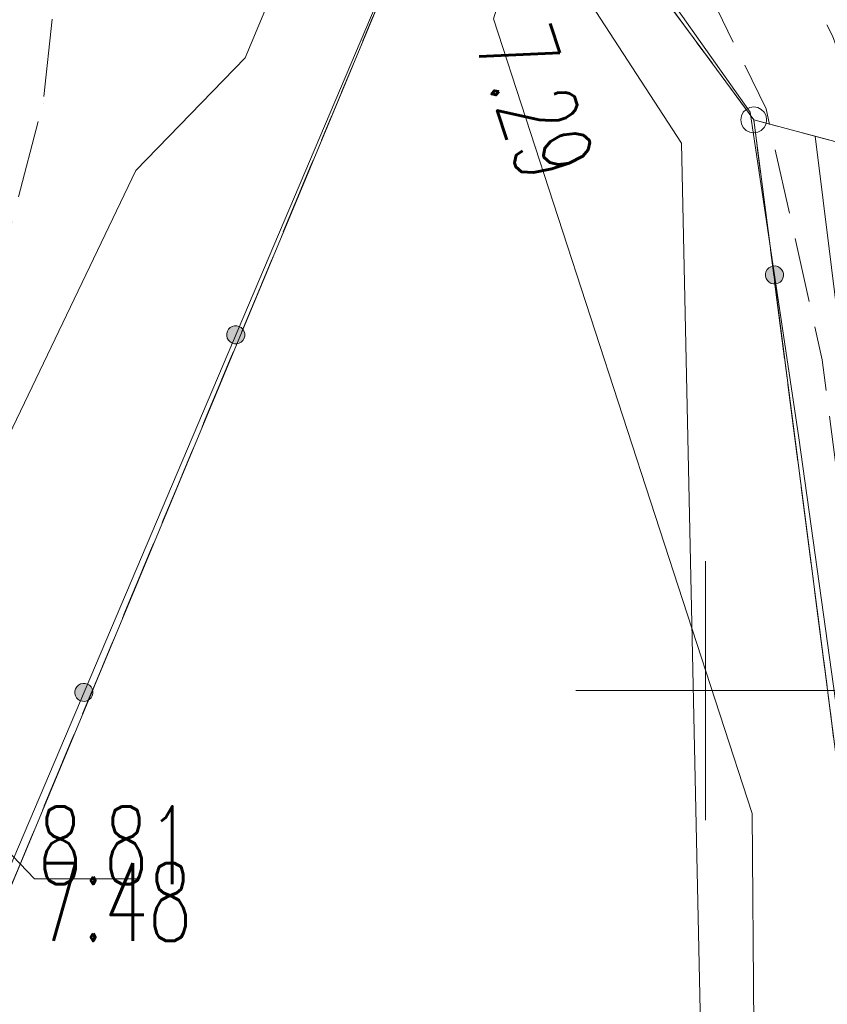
# Model space of a CAD drawing. Header units: millimetres. Extents: x -367306 to 168495, y -187323 to 82034.
# Tile 137 of 170: x 56310 to 71891, y 22921 to 41931. Entities that reach past the tile are written whole.
import ezdxf

# ---------------------------------------------------------------- set-up
doc = ezdxf.new("R2010")
doc.units = ezdxf.units.MM
doc.header["$MEASUREMENT"] = 0
for name, pattern in [('L_0_03', [1000, 500, -500]), ('L_0_05', [1750, 1250, -500]), ('L_0_06', [2000, 1500, -500])]:
    doc.linetypes.add(name, pattern=pattern)
for name, color, linetype, lineweight in [('Nowe_EGDE_Nr_pióra__8', 7, 'Continuous', 13), ('Nowe_EGDE_Nr_pióra__9', 7, 'Continuous', 13), ('Nowe_EGKK_Nr_pióra__8', 7, 'Continuous', 13), ('Nowe_EGKK_Nr_pióra__9', 7, 'Continuous', 13), ('Nowe_EGPG_Nr_pióra__8', 7, 'Continuous', 13), ('Nowe_EGPG_Nr_pióra__9', 7, 'Continuous', 13), ('Nowe_EGUG_Nr_pióra__8', 7, 'Continuous', 13), ('Nowe_EGUG_Nr_pióra__9', 7, 'Continuous', 13), ('Nowe_GUPPRZ_O_Nr_pióra__8', 7, 'Continuous', 13), ('Nowe_GUPPRZ_O_Nr_pióra__9', 7, 'Continuous', 13), ('Nowe_OTKC_Nr_pióra__8', 7, 'Continuous', 13), ('Nowe_OTKC_Nr_pióra__9', 7, 'Continuous', 13), ('Nowe_OTKU_Nr_pióra__8', 7, 'Continuous', 13), ('Nowe_OTKU_Nr_pióra__9', 7, 'Continuous', 13), ('Nowe_OTOO_Nr_pióra__7', 7, 'Continuous', 13), ('Nowe_OTOO_Nr_pióra__8', 7, 'Continuous', 13), ('Nowe_OTOO_Nr_pióra__9', 7, 'Continuous', 13), ('Nowe_siatka_Nr_pióra__9', 7, 'Continuous', 13), ('Nowe_SUEP_Nr_pióra__8', 7, 'Continuous', 13), ('Nowe_SUEP_Nr_pióra__9', 7, 'Continuous', 13), ('Nowe_SUGP_Nr_pióra__8', 7, 'Continuous', 13), ('Nowe_SUGP_Nr_pióra__9', 7, 'Continuous', 13), ('Nowe_SUKP_Nr_pióra__8', 7, 'Continuous', 13), ('Nowe_SUKP_Nr_pióra__9', 7, 'Continuous', 13)]:
    doc.layers.add(name, color=color, linetype=linetype, lineweight=lineweight)
doc.styles.add('STYL_AUTOMATYCZNY_3', font='Simplex.shx')

msp = doc.modelspace()

# ---------------------------------------------------------------- hatches: boundary and pattern name
at = {"layer": 'Nowe_OTOO_Nr_pióra__7', "linetype": 'Continuous', "lineweight": 13}
for points in [[(70845.8, 37175.1), (70801.8, 37162.5), (70762.7, 37138.9), (70730.9, 37106.1), (70708.8, 37066.1), (70697.7, 37021.8), (70698.5, 36976.1), (70711.1, 36932.2), (70734.7, 36893), (70767.5, 36861.3), (70807.5, 36839.2), (70851.8, 36828.1), (70897.5, 36828.9), (70941.4, 36841.5), (70980.6, 36865), (71012.3, 36897.9), (71034.4, 36937.8), (71045.5, 36982.2), (71044.7, 37027.8), (71032.1, 37071.8), (71008.6, 37110.9), (70975.7, 37142.7), (70935.8, 37164.8), (70891.4, 37175.9)], [(70845.8, 37175.1), (70801.8, 37162.5), (70762.7, 37138.9), (70730.9, 37106.1), (70708.8, 37066.1), (70697.7, 37021.8), (70698.5, 36976.1), (70711.1, 36932.2), (70734.7, 36893), (70767.5, 36861.3), (70807.5, 36839.2), (70851.8, 36828.1), (70897.5, 36828.9), (70941.4, 36841.5), (70980.6, 36865), (71012.3, 36897.9), (71034.4, 36937.8), (71045.5, 36982.2), (71044.7, 37027.8), (71032.1, 37071.8), (71008.6, 37110.9), (70975.7, 37142.7), (70935.8, 37164.8), (70891.4, 37175.9)], [(60409.2, 35686.9), (60453.2, 35674.7), (60498.9, 35674.3), (60543.1, 35685.7), (60582.9, 35708.2), (60615.5, 35740.3), (60638.7, 35779.6), (60650.9, 35823.7), (60651.3, 35869.3), (60639.8, 35913.6), (60617.3, 35953.3), (60585.3, 35985.9), (60545.9, 36009.1), (60501.9, 36021.3), (60456.2, 36021.7), (60412, 36010.2), (60372.2, 35987.7), (60339.7, 35955.7), (60316.5, 35916.4), (60304.3, 35872.3), (60303.9, 35826.7), (60315.3, 35782.4), (60337.8, 35742.7), (60369.8, 35710.1)], [(60409.2, 35686.9), (60453.2, 35674.7), (60498.9, 35674.3), (60543.1, 35685.7), (60582.9, 35708.2), (60615.5, 35740.3), (60638.7, 35779.6), (60650.9, 35823.7), (60651.3, 35869.3), (60639.8, 35913.6), (60617.3, 35953.3), (60585.3, 35985.9), (60545.9, 36009.1), (60501.9, 36021.3), (60456.2, 36021.7), (60412, 36010.2), (60372.2, 35987.7), (60339.7, 35955.7), (60316.5, 35916.4), (60304.3, 35872.3), (60303.9, 35826.7), (60315.3, 35782.4), (60337.8, 35742.7), (60369.8, 35710.1)], [(57479.2, 28782.9), (57523.2, 28770.7), (57568.9, 28770.3), (57613.1, 28781.8), (57652.8, 28804.3), (57685.4, 28836.3), (57708.6, 28875.7), (57720.8, 28919.7), (57721.2, 28965.4), (57709.8, 29009.6), (57687.3, 29049.3), (57655.3, 29081.9), (57615.9, 29105.1), (57571.9, 29117.3), (57526.2, 29117.7), (57482, 29106.3), (57442.2, 29083.8), (57409.6, 29051.8), (57386.4, 29012.4), (57374.2, 28968.4), (57373.8, 28922.7), (57385.3, 28878.5), (57407.8, 28838.7), (57439.8, 28806.1)], [(57479.2, 28782.9), (57523.2, 28770.7), (57568.9, 28770.3), (57613.1, 28781.8), (57652.8, 28804.3), (57685.4, 28836.3), (57708.6, 28875.7), (57720.8, 28919.7), (57721.2, 28965.4), (57709.8, 29009.6), (57687.3, 29049.3), (57655.3, 29081.9), (57615.9, 29105.1), (57571.9, 29117.3), (57526.2, 29117.7), (57482, 29106.3), (57442.2, 29083.8), (57409.6, 29051.8), (57386.4, 29012.4), (57374.2, 28968.4), (57373.8, 28922.7), (57385.3, 28878.5), (57407.8, 28838.7), (57439.8, 28806.1)]]:
    msp.add_hatch(color=7, dxfattribs=at).paths.add_polyline_path(points)

# ---------------------------------------------------------------- linework, layer by layer
at = {"layer": 'Nowe_EGDE_Nr_pióra__8', "color": 7, "linetype": 'Continuous', "lineweight": 13}
msp.add_line((70471.6, 39997), (70471.7, 39997), dxfattribs=at)
msp.add_line((70471.6, 39997), (70471.7, 39997), dxfattribs=at)
msp.add_line((70471.6, 39997), (70471.7, 39997), dxfattribs=at)
at = {"layer": 'Nowe_EGDE_Nr_pióra__9', "color": 7, "linetype": 'Continuous', "lineweight": 13, "flags": 128}
for points in [[(50221.6, 10987), (65251.6, 47097), (62561.6, 48377), (58241.6, 49297), (48341.6, 49917), (33091.6, 49677), (19761.6, 48517), (7131.6, 45977), (-1038.4, 43667), (-6478.4, 39617), (-7768.4, 34407)], [(44331.6, -27593), (59791.6, 2597), (76491.6, -4103), (75171.6, 3647), (70471.6, 39997), (65251.6, 47097), (50221.6, 10987), (-7768.4, 34407), (-12278.4, 26477), (-17648.4, 3857), (15671.6, -9583)]]:
    msp.add_lwpolyline(points, close=True, dxfattribs=at)
for points in [[(65251.6, 47097), (70471.6, 39997)], [(70471.6, 39997), (105121.6, 30727)], [(105121.6, 30727), (70471.6, 39997), (75171.6, 3647)]]:
    msp.add_lwpolyline(points, dxfattribs=at)
at = {"layer": 'Nowe_EGKK_Nr_pióra__8', "color": 7, "linetype": 'Continuous', "lineweight": 13}
msp.add_line((70471.6, 39997), (70471.7, 39997), dxfattribs=at)
at = {"layer": 'Nowe_EGKK_Nr_pióra__9', "color": 7, "linetype": 'L_0_06', "lineweight": 13, "flags": 128}
msp.add_lwpolyline([(75171.6, 3647), (70471.6, 39997), (65251.6, 47097), (50221.6, 10987), (48471.6, 5557), (35521.6, -17603), (33560.7, -20824.5), (44331.6, -27593), (52047.3, -12525.9), (69441.6, -2313), (77721.6, -12313), (76491.6, -4103)], close=True, dxfattribs=at)
at = {"layer": 'Nowe_EGPG_Nr_pióra__8', "color": 7, "linetype": 'Continuous', "lineweight": 13}
for p, q in [((70269.4, 40143.9), (70269.4, 40143.9)), ((70324.7, 40199.2), (70324.7, 40199.2)), ((70394.4, 40234.7), (70394.4, 40234.7)), ((70471.6, 40247), (70471.7, 40247)), ((70548.9, 40234.7), (70548.9, 40234.7)), ((70618.6, 40199.2), (70618.6, 40199.2)), ((70673.9, 40143.9), (70673.9, 40143.9)), ((70221.6, 39997), (70221.7, 39997)), ((70233.9, 40074.2), (70233.9, 40074.2)), ((70709.4, 40074.2), (70709.4, 40074.2)), ((70721.6, 39997), (70721.7, 39997)), ((70233.9, 39919.7), (70233.9, 39919.7)), ((70269.4, 39850), (70269.4, 39850)), ((70324.7, 39794.7), (70324.7, 39794.7)), ((70394.4, 39759.2), (70394.4, 39759.2)), ((70471.6, 39747), (70471.7, 39747)), ((70548.9, 39759.2), (70548.9, 39759.2)), ((70618.6, 39794.7), (70618.6, 39794.7)), ((70673.9, 39850), (70673.9, 39850)), ((70709.4, 39919.7), (70709.4, 39919.7))]:
    msp.add_line(p, q, dxfattribs=at)
at = {"layer": 'Nowe_EGPG_Nr_pióra__9', "color": 7, "linetype": 'Continuous', "lineweight": 13, "flags": 128}
msp.add_lwpolyline([(70471.6, 40247), (70548.9, 40234.7), (70618.6, 40199.2), (70673.9, 40143.9), (70709.4, 40074.2), (70721.6, 39997), (70709.4, 39919.7), (70673.9, 39850), (70618.6, 39794.7), (70548.9, 39759.2), (70471.6, 39747), (70394.4, 39759.2), (70324.7, 39794.7), (70269.4, 39850), (70233.9, 39919.7), (70221.6, 39997), (70233.9, 40074.2), (70269.4, 40143.9), (70324.7, 40199.2), (70394.4, 40234.7)], close=True, dxfattribs=at)
at = {"layer": 'Nowe_EGUG_Nr_pióra__8', "color": 7, "linetype": 'Continuous', "lineweight": 13}
msp.add_line((70471.6, 39997), (70471.7, 39997), dxfattribs=at)
msp.add_line((70471.6, 39997), (70471.7, 39997), dxfattribs=at)
msp.add_line((70471.6, 39997), (70471.7, 39997), dxfattribs=at)
at = {"layer": 'Nowe_EGUG_Nr_pióra__9', "color": 7, "linetype": 'L_0_03', "lineweight": 13, "flags": 128}
for points in [[(50221.6, 10987), (65251.6, 47097), (62561.6, 48377), (58241.6, 49297), (48341.6, 49917), (33091.6, 49677), (19761.6, 48517), (7131.6, 45977), (-1038.4, 43667), (-6478.4, 39617), (-7768.4, 34407), (-15289, 2905.3), (15671.6, -9583), (33560.7, -20824.5), (35521.6, -17603), (48471.6, 5557)], [(75171.6, 3647), (70471.6, 39997), (65251.6, 47097), (50221.6, 10987), (48471.6, 5557), (35521.6, -17603), (33560.7, -20824.5), (44331.6, -27593), (52047.3, -12525.9), (69441.6, -2313), (77721.6, -12313), (76491.6, -4103)], [(26296.8, -183770.5), (29734.3, -179335.1), (40791.3, -165068.4), (44701.6, -160023), (58841.6, -138483), (62321.6, -129663), (66349.4, -116497.1), (70431.6, -103153), (75611.6, -82253), (77011.8, -79633.1), (78213.7, -77384.1), (78871.6, -76153), (79381.6, -73863), (80541.6, -68573), (84031.6, -52933), (88551.6, -30943), (83581.6, -29593), (82851.6, -26523), (83531.6, -22883), (87021.6, -12263), (87781.6, -9943), (92201.6, 2177), (95191.6, 10357), (105121.6, 30727), (70471.6, 39997), (75171.6, 3647), (76491.6, -4103), (77721.6, -12313), (70921.6, -40873), (55981.6, -97123), (55719.6, -97842.3), (43551.6, -131243), (31321.6, -148073), (25687.3, -155829.8), (19561.6, -164263), (7973.4, -180602.1)]]:
    msp.add_lwpolyline(points, close=True, dxfattribs=at)
for points in [[(65251.6, 47097), (70471.6, 39997)], [(70471.6, 39997), (105121.6, 30727)]]:
    msp.add_lwpolyline(points, dxfattribs=at)
at = {"layer": 'Nowe_GUPPRZ_O_Nr_pióra__8', "color": 7, "linetype": 'Continuous', "lineweight": 13}
for p, q in [((56595, 25346.8), (56595, 25346.8)), ((58555, 25346.8), (58555, 25346.8))]:
    msp.add_line(p, q, dxfattribs=at)
at = {"layer": 'Nowe_GUPPRZ_O_Nr_pióra__9', "color": 7, "linetype": 'Continuous', "lineweight": 13, "flags": 128}
msp.add_lwpolyline([(54451.6, 27577), (56595, 25346.8), (58555, 25346.8)], dxfattribs=at)
at = {"layer": 'Nowe_OTKC_Nr_pióra__8', "color": 7, "linetype": 'Continuous', "lineweight": 13}
for p, q in [((70711.6, 40207), (70711.7, 40207)), ((71791.6, 35367), (71791.7, 35367))]:
    msp.add_line(p, q, dxfattribs=at)
at = {"layer": 'Nowe_OTKC_Nr_pióra__9', "color": 7, "linetype": 'L_0_05', "lineweight": 13, "flags": 128}
msp.add_lwpolyline([(33461.6, 51807), (41031.6, 52197), (46301.6, 52177), (52141.6, 51957), (55391.6, 51677), (57841.6, 51437), (60391.6, 51097), (62981.6, 50677), (65321.6, 50227), (67061.6, 49737), (68881.6, 48917), (68601.6, 48367), (68651.6, 47997), (69431.6, 46627), (71991.6, 41617), (72201.6, 41037), (73451.6, 35607), (73831.6, 32457), (74101.6, 32117), (74471.6, 31977), (76431.6, 32237), (76931.6, 28187), (76231.6, 28057), (75461.6, 27667), (74881.6, 27167), (74611.6, 26527), (75881.6, 16457), (76941.6, 7897), (77231.6, 7427), (77721.6, 7167), (78451.6, 6997), (78251.6, 2937), (77991.6, 1957), (77531.6, 1027), (75411.6, 1377), (76021.6, 2427), (74231.6, 16347), (72971.6, 26287), (71791.6, 35367), (70711.6, 40207), (68391.6, 44937), (68101.6, 45347), (67781.6, 45867), (66931.6, 46717), (65971.6, 47287), (63571.6, 48477), (62331.6, 48997), (61081.6, 49307), (59091.6, 49627), (56651.6, 49907), (56631.6, 49617), (55707.2, 49702), (55651.6, 50117), (52771.6, 50347), (46271.6, 50687), (40931.6, 50687)], dxfattribs=at)
at = {"layer": 'Nowe_OTKU_Nr_pióra__8', "color": 7, "linetype": 'Continuous', "lineweight": 13}
msp.add_line((56761.6, 40317), (56761.7, 40317), dxfattribs=at)
at = {"layer": 'Nowe_OTKU_Nr_pióra__9', "color": 7, "linetype": 'L_0_06', "lineweight": 13, "flags": 128}
msp.add_lwpolyline([(35271.6, 33377), (25858, 37476.9), (24719.7, 34123.2), (24021.6, 31967), (31051.6, 29207), (31001.6, 28127), (35741.6, 26377), (39408.7, 25091.5), (39701.6, 25497), (40451.6, 25497), (41381.6, 24997), (42341.6, 23927), (43051.6, 22587), (43441.6, 20887), (50141.6, 18267), (52210.1, 17487.7), (55176.6, 25869.5), (54191.6, 26237), (52851.6, 26807), (52401.6, 27397), (52471.6, 28147), (56031.6, 37557), (56761.6, 40317), (57031.6, 42817), (57111.6, 45657), (56891.6, 47447), (56801.6, 49297), (55511.6, 49427), (55321.6, 47887), (55531.6, 45887), (55511.6, 44387), (55411.6, 41877), (55091.6, 39897), (54451.6, 37927), (50991.6, 28717), (47441.6, 29967), (46451.6, 27387), (42181.6, 29017)], close=True, dxfattribs=at)
at = {"layer": 'Nowe_OTOO_Nr_pióra__8', "color": 7, "linetype": 'Continuous', "lineweight": 13}
for p, q in [((70401.6, 40147), (70401.7, 40147)), ((70730.9, 37106.1), (70731, 37106.1)), ((70730.9, 37106.1), (70731, 37106.1)), ((70762.7, 37138.9), (70762.7, 37138.9)), ((70762.7, 37138.9), (70762.7, 37138.9)), ((70801.8, 37162.5), (70801.9, 37162.5)), ((70801.8, 37162.5), (70801.9, 37162.5)), ((70845.8, 37175.1), (70845.8, 37175.1)), ((70845.8, 37175.1), (70845.8, 37175.1)), ((70891.4, 37175.9), (70891.5, 37175.9)), ((70891.4, 37175.9), (70891.5, 37175.9)), ((70935.8, 37164.8), (70935.8, 37164.8)), ((70935.8, 37164.8), (70935.8, 37164.8)), ((70975.7, 37142.7), (70975.8, 37142.7)), ((70975.7, 37142.7), (70975.8, 37142.7)), ((71008.6, 37110.9), (71008.6, 37110.9)), ((71008.6, 37110.9), (71008.6, 37110.9)), ((71032.1, 37071.8), (71032.2, 37071.8)), ((71032.1, 37071.8), (71032.2, 37071.8)), ((70697.7, 37021.8), (70697.8, 37021.8)), ((70697.7, 37021.8), (70697.8, 37021.8)), ((70698.5, 36976.1), (70698.6, 36976.1)), ((70698.5, 36976.1), (70698.6, 36976.1)), ((70708.8, 37066.1), (70708.8, 37066.1)), ((70708.8, 37066.1), (70708.8, 37066.1)), ((70711.1, 36932.2), (70711.2, 36932.2)), ((70711.1, 36932.2), (70711.2, 36932.2)), ((70734.7, 36893), (70734.7, 36893)), ((70734.7, 36893), (70734.7, 36893)), ((71012.3, 36897.9), (71012.3, 36897.9)), ((71012.3, 36897.9), (71012.3, 36897.9)), ((71034.4, 36937.8), (71034.5, 36937.8)), ((71034.4, 36937.8), (71034.5, 36937.8)), ((71044.7, 37027.8), (71044.7, 37027.8)), ((71044.7, 37027.8), (71044.7, 37027.8)), ((71045.5, 36982.2), (71045.5, 36982.2)), ((71045.5, 36982.2), (71045.5, 36982.2)), ((70767.5, 36861.3), (70767.6, 36861.3)), ((70767.5, 36861.3), (70767.6, 36861.3)), ((70807.5, 36839.2), (70807.5, 36839.2)), ((70807.5, 36839.2), (70807.5, 36839.2)), ((70851.8, 36828.1), (70851.9, 36828.1)), ((70851.8, 36828.1), (70851.9, 36828.1)), ((70897.5, 36828.9), (70897.5, 36828.9)), ((70897.5, 36828.9), (70897.5, 36828.9)), ((70941.4, 36841.5), (70941.5, 36841.5)), ((70941.4, 36841.5), (70941.5, 36841.5)), ((70980.6, 36865), (70980.6, 36865)), ((70980.6, 36865), (70980.6, 36865)), ((60339.7, 35955.7), (60339.7, 35955.7)), ((60339.7, 35955.7), (60339.7, 35955.7)), ((60372.2, 35987.7), (60372.3, 35987.7)), ((60372.2, 35987.7), (60372.3, 35987.7)), ((60412, 36010.2), (60412, 36010.2)), ((60412, 36010.2), (60412, 36010.2)), ((60456.2, 36021.7), (60456.3, 36021.7)), ((60456.2, 36021.7), (60456.3, 36021.7)), ((60501.9, 36021.3), (60502, 36021.3)), ((60501.9, 36021.3), (60502, 36021.3)), ((60545.9, 36009.1), (60546, 36009.1)), ((60545.9, 36009.1), (60546, 36009.1)), ((60585.3, 35985.9), (60585.3, 35985.9)), ((60585.3, 35985.9), (60585.3, 35985.9)), ((60617.3, 35953.3), (60617.4, 35953.3)), ((60617.3, 35953.3), (60617.4, 35953.3)), ((60303.9, 35826.7), (60303.9, 35826.7)), ((60303.9, 35826.7), (60303.9, 35826.7)), ((60304.3, 35872.3), (60304.3, 35872.3)), ((60304.3, 35872.3), (60304.3, 35872.3)), ((60315.3, 35782.4), (60315.4, 35782.4)), ((60315.3, 35782.4), (60315.4, 35782.4)), ((60316.5, 35916.4), (60316.5, 35916.4)), ((60316.5, 35916.4), (60316.5, 35916.4)), ((60337.8, 35742.7), (60337.9, 35742.7)), ((60337.8, 35742.7), (60337.9, 35742.7)), ((60615.5, 35740.3), (60615.5, 35740.3)), ((60615.5, 35740.3), (60615.5, 35740.3)), ((60638.7, 35779.6), (60638.7, 35779.6)), ((60638.7, 35779.6), (60638.7, 35779.6)), ((60639.8, 35913.6), (60639.9, 35913.6)), ((60639.8, 35913.6), (60639.9, 35913.6)), ((60650.9, 35823.7), (60650.9, 35823.7)), ((60650.9, 35823.7), (60650.9, 35823.7)), ((60651.3, 35869.3), (60651.3, 35869.3)), ((60651.3, 35869.3), (60651.3, 35869.3)), ((60369.8, 35710.1), (60369.9, 35710.1)), ((60369.8, 35710.1), (60369.9, 35710.1)), ((60409.2, 35686.9), (60409.2, 35686.9)), ((60409.2, 35686.9), (60409.2, 35686.9)), ((60453.2, 35674.7), (60453.3, 35674.7)), ((60453.2, 35674.7), (60453.3, 35674.7)), ((60498.9, 35674.3), (60498.9, 35674.3)), ((60498.9, 35674.3), (60498.9, 35674.3)), ((60543.1, 35685.7), (60543.2, 35685.7)), ((60543.1, 35685.7), (60543.2, 35685.7)), ((60582.9, 35708.2), (60582.9, 35708.2)), ((60582.9, 35708.2), (60582.9, 35708.2)), ((71341.6, 33857), (71341.7, 33857)), ((57482, 29106.3), (57482, 29106.3)), ((57482, 29106.3), (57482, 29106.3)), ((57526.2, 29117.7), (57526.2, 29117.7)), ((57526.2, 29117.7), (57526.2, 29117.7)), ((57571.9, 29117.3), (57571.9, 29117.3)), ((57571.9, 29117.3), (57571.9, 29117.3)), ((57615.9, 29105.1), (57615.9, 29105.1)), ((57615.9, 29105.1), (57615.9, 29105.1)), ((57373.8, 28922.7), (57373.9, 28922.7)), ((57373.8, 28922.7), (57373.9, 28922.7)), ((57374.2, 28968.4), (57374.3, 28968.4)), ((57374.2, 28968.4), (57374.3, 28968.4)), ((57386.4, 29012.4), (57386.5, 29012.4)), ((57386.4, 29012.4), (57386.5, 29012.4)), ((57409.6, 29051.8), (57409.7, 29051.8)), ((57409.6, 29051.8), (57409.7, 29051.8)), ((57442.2, 29083.8), (57442.2, 29083.8)), ((57442.2, 29083.8), (57442.2, 29083.8)), ((57655.3, 29081.9), (57655.3, 29081.9)), ((57655.3, 29081.9), (57655.3, 29081.9)), ((57687.3, 29049.3), (57687.3, 29049.3)), ((57687.3, 29049.3), (57687.3, 29049.3)), ((57709.8, 29009.6), (57709.8, 29009.6)), ((57709.8, 29009.6), (57709.8, 29009.6)), ((57720.8, 28919.7), (57720.9, 28919.7)), ((57720.8, 28919.7), (57720.9, 28919.7)), ((57721.2, 28965.4), (57721.3, 28965.4)), ((57721.2, 28965.4), (57721.3, 28965.4)), ((57385.3, 28878.5), (57385.3, 28878.5)), ((57385.3, 28878.5), (57385.3, 28878.5)), ((57407.8, 28838.7), (57407.8, 28838.7)), ((57407.8, 28838.7), (57407.8, 28838.7)), ((57439.8, 28806.1), (57439.8, 28806.1)), ((57439.8, 28806.1), (57439.8, 28806.1)), ((57479.2, 28782.9), (57479.2, 28782.9)), ((57479.2, 28782.9), (57479.2, 28782.9)), ((57523.2, 28770.7), (57523.2, 28770.7)), ((57523.2, 28770.7), (57523.2, 28770.7)), ((57568.9, 28770.3), (57568.9, 28770.3)), ((57568.9, 28770.3), (57568.9, 28770.3)), ((57613.1, 28781.8), (57613.1, 28781.8)), ((57613.1, 28781.8), (57613.1, 28781.8)), ((57652.8, 28804.3), (57652.9, 28804.3)), ((57652.8, 28804.3), (57652.9, 28804.3)), ((57685.4, 28836.3), (57685.5, 28836.3)), ((57685.4, 28836.3), (57685.5, 28836.3)), ((57708.6, 28875.7), (57708.7, 28875.7)), ((57708.6, 28875.7), (57708.7, 28875.7))]:
    msp.add_line(p, q, dxfattribs=at)
at = {"layer": 'Nowe_OTOO_Nr_pióra__9', "color": 7, "linetype": 'Continuous', "lineweight": 13, "flags": 128}
for points in [[(56631.6, 49617), (59071.6, 49337), (61051.6, 48977), (62261.6, 48677), (63451.6, 48217), (65381.6, 47257), (70401.6, 40147), (71341.6, 33857), (73911.6, 15467), (75551.6, 3777), (72201.6, 3027), (67061.6, 5167), (61821.6, 7287), (60641.6, 7087), (59141.6, 3457), (58801.6, 2267)], [(14021.6, 25607), (49625.2, 11227.8), (50253.3, 11712.4), (50357.7, 11959.1), (55703.5, 24599), (65251.6, 47097)]]:
    msp.add_lwpolyline(points, dxfattribs=at)
for points in [[(70845.8, 37175.1), (70801.8, 37162.5), (70762.7, 37138.9), (70730.9, 37106.1), (70708.8, 37066.1), (70697.7, 37021.8), (70698.5, 36976.1), (70711.1, 36932.2), (70734.7, 36893), (70767.5, 36861.3), (70807.5, 36839.2), (70851.8, 36828.1), (70897.5, 36828.9), (70941.4, 36841.5), (70980.6, 36865), (71012.3, 36897.9), (71034.4, 36937.8), (71045.5, 36982.2), (71044.7, 37027.8), (71032.1, 37071.8), (71008.6, 37110.9), (70975.7, 37142.7), (70935.8, 37164.8), (70891.4, 37175.9)], [(70845.8, 37175.1), (70801.8, 37162.5), (70762.7, 37138.9), (70730.9, 37106.1), (70708.8, 37066.1), (70697.7, 37021.8), (70698.5, 36976.1), (70711.1, 36932.2), (70734.7, 36893), (70767.5, 36861.3), (70807.5, 36839.2), (70851.8, 36828.1), (70897.5, 36828.9), (70941.4, 36841.5), (70980.6, 36865), (71012.3, 36897.9), (71034.4, 36937.8), (71045.5, 36982.2), (71044.7, 37027.8), (71032.1, 37071.8), (71008.6, 37110.9), (70975.7, 37142.7), (70935.8, 37164.8), (70891.4, 37175.9)], [(60409.2, 35686.9), (60453.2, 35674.7), (60498.9, 35674.3), (60543.1, 35685.7), (60582.9, 35708.2), (60615.5, 35740.3), (60638.7, 35779.6), (60650.9, 35823.7), (60651.3, 35869.3), (60639.8, 35913.6), (60617.3, 35953.3), (60585.3, 35985.9), (60545.9, 36009.1), (60501.9, 36021.3), (60456.2, 36021.7), (60412, 36010.2), (60372.2, 35987.7), (60339.7, 35955.7), (60316.5, 35916.4), (60304.3, 35872.3), (60303.9, 35826.7), (60315.3, 35782.4), (60337.8, 35742.7), (60369.8, 35710.1)], [(60409.2, 35686.9), (60453.2, 35674.7), (60498.9, 35674.3), (60543.1, 35685.7), (60582.9, 35708.2), (60615.5, 35740.3), (60638.7, 35779.6), (60650.9, 35823.7), (60651.3, 35869.3), (60639.8, 35913.6), (60617.3, 35953.3), (60585.3, 35985.9), (60545.9, 36009.1), (60501.9, 36021.3), (60456.2, 36021.7), (60412, 36010.2), (60372.2, 35987.7), (60339.7, 35955.7), (60316.5, 35916.4), (60304.3, 35872.3), (60303.9, 35826.7), (60315.3, 35782.4), (60337.8, 35742.7), (60369.8, 35710.1)], [(57479.2, 28782.9), (57523.2, 28770.7), (57568.9, 28770.3), (57613.1, 28781.8), (57652.8, 28804.3), (57685.4, 28836.3), (57708.6, 28875.7), (57720.8, 28919.7), (57721.2, 28965.4), (57709.8, 29009.6), (57687.3, 29049.3), (57655.3, 29081.9), (57615.9, 29105.1), (57571.9, 29117.3), (57526.2, 29117.7), (57482, 29106.3), (57442.2, 29083.8), (57409.6, 29051.8), (57386.4, 29012.4), (57374.2, 28968.4), (57373.8, 28922.7), (57385.3, 28878.5), (57407.8, 28838.7), (57439.8, 28806.1)], [(57479.2, 28782.9), (57523.2, 28770.7), (57568.9, 28770.3), (57613.1, 28781.8), (57652.8, 28804.3), (57685.4, 28836.3), (57708.6, 28875.7), (57720.8, 28919.7), (57721.2, 28965.4), (57709.8, 29009.6), (57687.3, 29049.3), (57655.3, 29081.9), (57615.9, 29105.1), (57571.9, 29117.3), (57526.2, 29117.7), (57482, 29106.3), (57442.2, 29083.8), (57409.6, 29051.8), (57386.4, 29012.4), (57374.2, 28968.4), (57373.8, 28922.7), (57385.3, 28878.5), (57407.8, 28838.7), (57439.8, 28806.1)]]:
    msp.add_lwpolyline(points, close=True, dxfattribs=at)
at = {"layer": 'Nowe_siatka_Nr_pióra__9', "color": 7, "linetype": 'Continuous', "lineweight": 13, "flags": 128}
for points in [[(69541.6, 26477), (69541.6, 31477)], [(67041.6, 28977), (72041.6, 28977)]]:
    msp.add_lwpolyline(points, dxfattribs=at)
at = {"layer": 'Nowe_SUEP_Nr_pióra__8', "color": 7, "linetype": 'Continuous', "lineweight": 13}
msp.add_line((69081.6, 39547), (69081.7, 39547), dxfattribs=at)
msp.add_line((69081.6, 39547), (69081.7, 39547), dxfattribs=at)
at = {"layer": 'Nowe_SUEP_Nr_pióra__9', "color": 7, "linetype": 'Continuous', "lineweight": 13, "flags": 128}
msp.add_lwpolyline([(62920.2, 48206.4), (62831.6, 47947), (64461.6, 46657), (69081.6, 39547), (69851.6, 3557), (70051.6, -5533), (64801.6, -60783), (61861.6, -74133), (55161.6, -100453), (52561.6, -111263), (44341.6, -132743), (40451.6, -140733), (22601.6, -168733), (12586.7, -181399.8)], dxfattribs=at)
msp.add_lwpolyline([(62920.2, 48206.4), (62831.6, 47947), (64461.6, 46657), (69081.6, 39547), (69851.6, 3557), (70051.6, -5533), (64801.6, -60783), (61861.6, -74133), (55161.6, -100453), (52561.6, -111263), (44341.6, -132743), (40451.6, -140733), (22601.6, -168733), (12586.7, -181399.8)], dxfattribs=at)
at = {"layer": 'Nowe_SUGP_Nr_pióra__8', "color": 7, "linetype": 'Continuous', "lineweight": 13}
for p, q in [((60661.6, 41197), (60661.7, 41197)), ((58551.6, 39017), (58551.7, 39017)), ((70441.6, 26607), (70441.7, 26607))]:
    msp.add_line(p, q, dxfattribs=at)
at = {"layer": 'Nowe_SUGP_Nr_pióra__9', "color": 7, "linetype": 'Continuous', "lineweight": 13, "flags": 128}
for points in [[(35661.6, 26407), (35711.6, 26557), (39341.6, 25227), (52831.6, 27097), (58551.6, 39017), (60661.6, 41197), (62591.6, 45817), (64041.6, 47427)], [(66511.6, 45387), (65451.6, 41947), (70441.6, 26607), (70591.6, 7417), (70271.6, -4513), (71051.6, -23613), (70711.6, -28373), (68611.6, -31223), (63031.6, -57593), (61161.6, -63813), (37631.6, -131683), (30361.6, -143053), (18781.6, -160973), (25371.6, -165403), (32631.6, -170383), (34091.6, -171413), (25221.5, -183584.5)]]:
    msp.add_lwpolyline(points, dxfattribs=at)
at = {"layer": 'Nowe_SUKP_Nr_pióra__8', "color": 7, "linetype": 'Continuous', "lineweight": 13}
msp.add_line((71656.7, 39679.9), (71656.7, 39679.9), dxfattribs=at)
at = {"layer": 'Nowe_SUKP_Nr_pióra__9', "color": 7, "linetype": 'Continuous', "lineweight": 13, "flags": 128}
msp.add_lwpolyline([(71656.7, 39679.9), (73064.1, 28350.9), (75269.1, 11371.9), (76683.6, 1645.3), (76467, -3553.5)], dxfattribs=at)

# ---------------------------------------------------------------- texts
at = {"layer": 'Nowe_GUPPRZ_O_Nr_pióra__8', "color": 7, "linetype": 'Continuous', "lineweight": 13, "insert": (65081.2, 41504.3), "char_height": 1500, "attachment_point": 7, "rotation": 288.4, "style": 'STYL_AUTOMATYCZNY_3'}
msp.add_mtext('\\A1;{\\W0.660000x;\\pql;\\FSimplex.shx;7.29}', dxfattribs=at)
at = {"layer": 'Nowe_GUPPRZ_O_Nr_pióra__8', "color": 7, "linetype": 'Continuous', "lineweight": 13, "char_height": 1500, "attachment_point": 7, "style": 'STYL_AUTOMATYCZNY_3'}
for s, insert in [('\\A1;{\\W0.660000x;\\pql;\\FSimplex.shx;8.81}', (56665.7, 25241.6)), ('\\A1;{\\W0.660000x;\\pql;\\FSimplex.shx;7.48}', (56665.7, 24146.6))]:
    msp.add_mtext(s, dxfattribs=dict(at, insert=insert))

doc.saveas('drawing.dxf')
